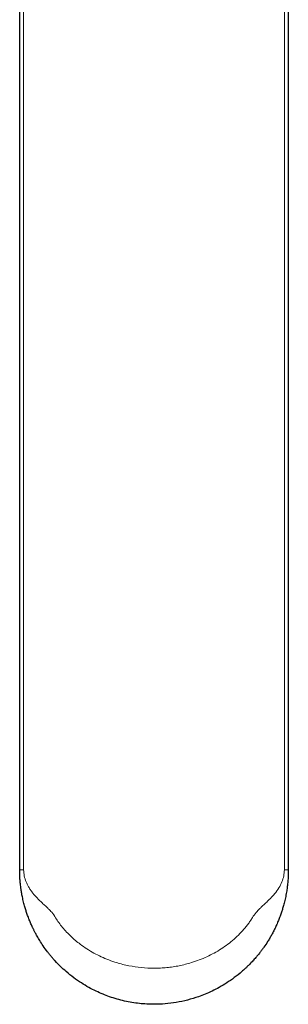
# Model space of a CAD drawing. Header units: millimetres. Extents: x 8 to 1110, y 12 to 672.
# Tile 10 of 61: x 556 to 581, y 79 to 172. Entities that reach past the tile are written whole.
import ezdxf

# ---------------------------------------------------------------- set-up
doc = ezdxf.new("R2010")
doc.units = ezdxf.units.MM

msp = doc.modelspace()

# ---------------------------------------------------------------- linework, layer by layer
at = {"color": 7, "linetype": 'Continuous', "lineweight": 30}
for p, q in [((555.85, 91.591), (555.85, 181.494)), ((581.15, 181.494), (581.15, 91.591))]:
    msp.add_line(p, q, dxfattribs=at)
at = {"color": 8, "linetype": 'Continuous', "lineweight": 0}
for p, q in [((556.225, 181.208), (556.225, 91.591)), ((580.775, 91.591), (580.775, 181.208))]:
    msp.add_line(p, q, dxfattribs=at)
at = {"color": 7, "linetype": 'Continuous', "lineweight": 30}
msp.add_open_spline([(581.15, 91.591), (581.149, 91.457), (581.146, 91.177), (581.124, 90.743), (581.089, 90.33), (581.04, 89.914), (580.974, 89.467), (580.88, 88.972), (580.766, 88.487), (580.652, 88.069), (580.536, 87.691), (580.407, 87.312), (580.26, 86.923), (580.101, 86.541), (579.941, 86.191), (579.771, 85.844), (579.592, 85.505), (579.4, 85.168), (579.156, 84.768), (578.947, 84.454), (578.781, 84.221), (578.721, 84.138), (578.66, 84.055), (578.599, 83.973), (578.549, 83.907), (578.493, 83.835), (578.416, 83.735), (578.277, 83.563), (578.07, 83.316), (577.811, 83.025), (577.543, 82.743), (577.302, 82.504), (577.099, 82.312), (576.927, 82.156), (576.593, 81.862), (576.08, 81.451), (575.367, 80.956), (574.667, 80.537), (573.988, 80.186), (573.336, 79.895), (572.567, 79.602), (571.663, 79.327), (570.61, 79.103), (569.56, 78.971), (568.631, 78.932), (567.82, 78.953), (567.122, 79.01), (566.419, 79.107), (565.715, 79.244), (565.012, 79.424), (564.337, 79.639), (563.679, 79.889), (563.025, 80.179), (562.343, 80.531), (561.641, 80.951), (560.926, 81.446), (560.274, 81.97), (559.694, 82.5), (559.322, 82.881), (559.089, 83.138), (558.982, 83.258), (558.877, 83.38), (558.773, 83.503), (558.67, 83.628), (558.57, 83.754), (558.363, 84.02), (558.08, 84.41), (557.756, 84.907), (557.539, 85.273), (557.402, 85.52), (557.323, 85.666), (557.255, 85.797), (557.196, 85.913), (557.146, 86.014), (557.104, 86.1), (557.025, 86.265), (556.905, 86.528), (556.747, 86.906), (556.601, 87.29), (556.474, 87.661), (556.359, 88.033), (556.242, 88.455), (556.135, 88.908), (556.049, 89.344), (555.988, 89.714), (555.947, 90.021), (555.913, 90.322), (555.885, 90.633), (555.864, 90.969), (555.852, 91.286), (555.851, 91.492), (555.85, 91.591)], degree=3, knots=[0, 0, 0, 0, 0.009965, 0.020849, 0.032725, 0.041547, 0.053285, 0.067945, 0.081077, 0.092348, 0.10176, 0.111773, 0.123057, 0.133413, 0.142882, 0.151773, 0.162133, 0.171593, 0.180997, 0.197408, 0.199984, 0.202559, 0.205134, 0.207708, 0.210282, 0.211359, 0.21459, 0.219759, 0.228039, 0.23885, 0.249156, 0.257373, 0.264398, 0.270232, 0.274875, 0.297925, 0.319667, 0.340103, 0.359232, 0.377057, 0.393581, 0.420843, 0.447595, 0.473852, 0.499628, 0.516816, 0.534215, 0.551831, 0.569668, 0.587729, 0.606019, 0.622585, 0.640455, 0.659633, 0.680119, 0.701916, 0.725024, 0.743055, 0.761088, 0.765137, 0.769187, 0.773236, 0.777285, 0.781335, 0.785385, 0.789435, 0.806763, 0.821651, 0.834101, 0.83869, 0.842833, 0.846529, 0.849779, 0.852583, 0.854944, 0.856863, 0.866227, 0.876501, 0.887729, 0.897462, 0.906624, 0.918006, 0.931608, 0.943087, 0.952836, 0.960856, 0.96715, 0.97621, 0.984686, 0.992605, 1, 1, 1, 1], dxfattribs=at)
at = {"color": 8, "linetype": 'Continuous', "lineweight": 0}
for points in [[(555.85, 91.591), (555.855, 91.591), (555.865, 91.591), (555.944, 91.591), (556.063, 91.591), (556.171, 91.591), (556.225, 91.591)], [(581.15, 91.591), (581.145, 91.591), (581.135, 91.591), (581.056, 91.591), (580.937, 91.591), (580.829, 91.591), (580.775, 91.591)]]:
    msp.add_open_spline(points, degree=3, dxfattribs=at)
msp.add_open_spline([(556.225, 91.591), (556.236, 91.403), (556.26, 91.015), (556.413, 90.551), (556.579, 90.188), (556.731, 89.914), (556.911, 89.64), (557.096, 89.394), (557.283, 89.173), (557.474, 88.968), (557.704, 88.736), (557.974, 88.478), (558.258, 88.216), (558.51, 87.975), (558.708, 87.777), (558.965, 87.502), (559.217, 87.111), (559.537, 86.618), (559.886, 86.175), (560.267, 85.742), (560.672, 85.334), (561.101, 84.95), (561.601, 84.551), (562.178, 84.148), (562.836, 83.755), (563.524, 83.408), (564.242, 83.107), (565.111, 82.811), (566.136, 82.552), (567.317, 82.378), (568.313, 82.331), (569.11, 82.351), (569.705, 82.395), (570.294, 82.468), (570.877, 82.57), (571.455, 82.701), (572.089, 82.879), (572.769, 83.112), (573.485, 83.413), (574.171, 83.759), (574.827, 84.152), (575.452, 84.588), (576.04, 85.066), (576.588, 85.584), (576.969, 86.005), (577.212, 86.303), (577.336, 86.461), (577.451, 86.615), (577.549, 86.749), (577.636, 86.885), (577.735, 87.037), (577.843, 87.206), (577.951, 87.366), (578.045, 87.496), (578.151, 87.626), (578.288, 87.774), (578.473, 87.961), (578.705, 88.187), (578.972, 88.437), (579.241, 88.692), (579.48, 88.932), (579.681, 89.144), (579.95, 89.453), (580.258, 89.877), (580.553, 90.446), (580.74, 91.017), (580.764, 91.403), (580.775, 91.591)], degree=3, knots=[0, 0, 0, 0, 0.016853, 0.03468, 0.043816, 0.053413, 0.063531, 0.074219, 0.082143, 0.090651, 0.100487, 0.112849, 0.125829, 0.136738, 0.145444, 0.151954, 0.171608, 0.1878, 0.205624, 0.223309, 0.240744, 0.258334, 0.276135, 0.299451, 0.32273, 0.346078, 0.369603, 0.393386, 0.429084, 0.464642, 0.500395, 0.518267, 0.536048, 0.553778, 0.571502, 0.589262, 0.607102, 0.630835, 0.654292, 0.677578, 0.700798, 0.724059, 0.747324, 0.77027, 0.793247, 0.7994, 0.805528, 0.811633, 0.817053, 0.820739, 0.826357, 0.833652, 0.839104, 0.844007, 0.848371, 0.854568, 0.862717, 0.872823, 0.884891, 0.897016, 0.907644, 0.916782, 0.924438, 0.946069, 0.965466, 0.983197, 1, 1, 1, 1], dxfattribs=at)

doc.saveas('drawing.dxf')
